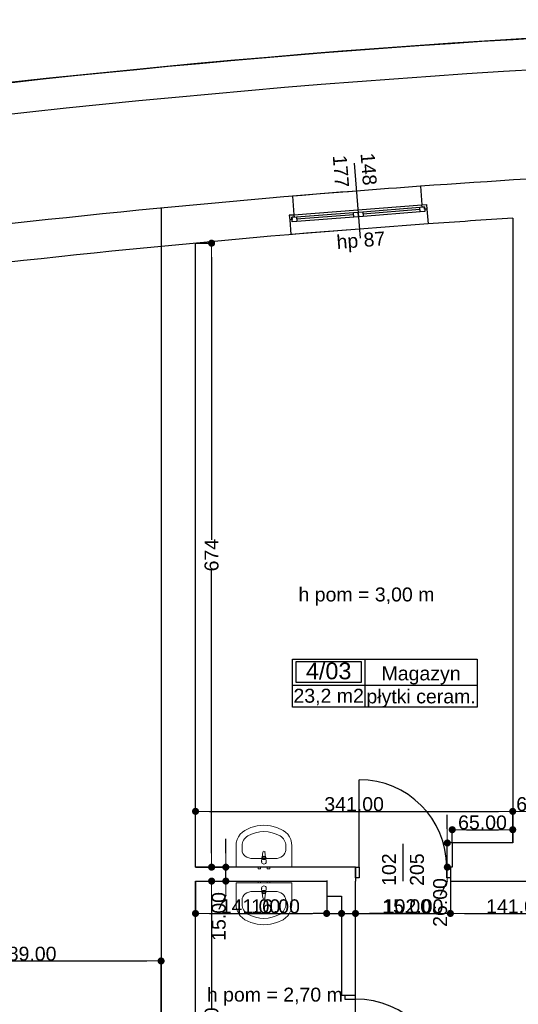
# Model space of a CAD drawing. Header units: millimetres. Extents: x -166872 to -65719, y 14266 to 44345.
# Tile 18 of 65: x -145708 to -140348, y 33754 to 44345. Entities that reach past the tile are written whole.
import ezdxf
from ezdxf.enums import TextEntityAlignment as Align

# ---------------------------------------------------------------- set-up
doc = ezdxf.new("R2010")
doc.units = ezdxf.units.MM
doc.header["$MEASUREMENT"] = 0
for name, color, linetype in [('Drzwi', 7, 'Continuous'), ('Obiekt', 7, 'Continuous'), ('Okno', 7, 'Continuous'), ('Strefa', 7, 'Continuous'), ('Strop', 7, 'Continuous'), ('Słup', 7, 'Continuous'), ('Tekst', 7, 'Continuous'), ('Wymiary', 63, 'Continuous'), ('Ściana', 7, 'Continuous')]:
    doc.layers.add(name, color=color, linetype=linetype)
doc.styles.add('Arial', font='txt')
doc.styles.add('Times new roman', font='txt')
doc.dimstyles.new('GENERATED_STYLE__1', dxfattribs={"dimtxt": 150, "dimasz": 152, "dimexe": 0.18, "dimexo": 0, "dimgap": 0.09, "dimtad": 1, "dimtih": 1, "dimtoh": 1, "dimlfac": 0.1, "dimzin": 0, "dimdsep": 46, "dimtxsty": 'Arial', "dimblk": 'ARROWHEAD_11', "dimblk1": 'ARROWHEAD_11', "dimblk2": 'ARROWHEAD_11', "dimcen": 0.09, "dimclrd": 114, "dimclre": 114, "dimclrt": 114, "dimazin": 0, "dimtfac": 1, "dimtdec": 4, "dimtmove": 0, "dimatfit": 3, "dimfxl": 1, "dimtolj": 1, "dimtzin": 0, "dimarcsym": 0})
doc.dimstyles.new('GENERATED_STYLE__2', dxfattribs={"dimtxt": 150, "dimasz": 152, "dimexe": 0.18, "dimexo": 0, "dimgap": 0.09, "dimtad": 1, "dimlfac": 0.1, "dimzin": 0, "dimdsep": 46, "dimtxsty": 'Arial', "dimblk": 'ARROWHEAD_11', "dimblk1": 'ARROWHEAD_11', "dimblk2": 'ARROWHEAD_11', "dimcen": 0.09, "dimclrd": 114, "dimclre": 114, "dimclrt": 114, "dimazin": 0, "dimtfac": 1, "dimtdec": 4, "dimtmove": 0, "dimatfit": 3, "dimfxl": 1, "dimtolj": 1, "dimtzin": 0, "dimarcsym": 0})

# ---------------------------------------------------------------- blocks, each defined once
blk = doc.blocks.new('Magazyn_4_03_3', base_point=(-141997, 37185))
at = {"layer": 'Strefa'}
for p, q in [((-142776, 37468), (-140789, 37468)), ((-142776, 36949), (-142776, 37468)), ((-142737, 37442), (-142036, 37442)), ((-142737, 37216), (-142737, 37442)), ((-142036, 37442), (-142036, 37216)), ((-141997, 37468), (-141997, 36949)), ((-140789, 37468), (-140789, 36949)), ((-142776, 37185), (-140789, 37185)), ((-142036, 37216), (-142737, 37216)), ((-140789, 36949), (-142776, 36949))]:
    blk.add_line(p, q, dxfattribs=at)
at = {"layer": 'Strefa', "style": 'Arial'}
for tag, height, p in [('ROOM_NUMBER', 180, (-142387, 37340)), ('ROOM_NAME', 150, (-141393, 37313)), ('ROOM_CALC_AREA', 150, (-142387, 37073)), ('floor_f', 150, (-141393, 37066))]:
    blk.add_attdef(tag, text='', height=height, dxfattribs=at).set_placement(p, align=Align.MIDDLE_CENTER)
blk = doc.blocks.new('ARROWHEAD_11')
at = {"color": 0, "linetype": 'Continuous', "lineweight": 0}
blk.add_line((0, 0), (-1, 0), dxfattribs=at)
at = {"color": 0, "linetype": 'Continuous', "lineweight": 0, "const_width": 0.25, "flags": 128}
blk.add_lwpolyline([(-0.125, 0, 1), (0.125, 0, 1)], format="xyb", close=True, dxfattribs=at)
blk = doc.blocks.new('*D5679')
at = {"layer": 'Defpoints', "color": 0}
for p in [(-143818, 35079), (-142408, 35085), (-142408, 34731)]:
    blk.add_point(p, dxfattribs=at)
at = {"layer": 'Wymiary', "color": 114, "lineweight": -2}
for p, q in [((-143818, 35079), (-143818, 34731)), ((-142408, 35085), (-142408, 34731)), ((-143666, 34731), (-142560, 34731))]:
    blk.add_line(p, q, dxfattribs=at)
at = {"layer": 'Wymiary', "color": 114, "lineweight": -2, "xscale": 152, "yscale": 152, "zscale": 152, "rotation": 180}
blk.add_blockref('ARROWHEAD_11', (-143818, 34731), dxfattribs=at)
at = {"layer": 'Wymiary', "color": 114, "lineweight": -2, "xscale": 152, "yscale": 152, "zscale": 152}
blk.add_blockref('ARROWHEAD_11', (-142408, 34731), dxfattribs=at)
at = {"layer": 'Wymiary', "color": 114, "lineweight": 13, "insert": (-143227, 34807), "char_height": 150, "attachment_point": 5, "style": 'Arial'}
blk.add_mtext('\\A1;141.00', dxfattribs=at)
blk = doc.blocks.new('*D5680')
at = {"layer": 'Defpoints', "color": 0}
for p in [(-142408, 35085), (-142248, 34915), (-142248, 34731)]:
    blk.add_point(p, dxfattribs=at)
at = {"layer": 'Wymiary', "color": 114, "lineweight": -2}
for p, q in [((-142408, 35085), (-142408, 34731)), ((-142248, 34915), (-142248, 34731)), ((-143204, 34731), (-142712, 34731)), ((-142712, 34731), (-142560, 34731)), ((-142408, 34731), (-142248, 34731)), ((-142096, 34731), (-141944, 34731))]:
    blk.add_line(p, q, dxfattribs=at)
at = {"layer": 'Wymiary', "color": 114, "lineweight": -2, "xscale": 152, "yscale": 152, "zscale": 152}
blk.add_blockref('ARROWHEAD_11', (-142408, 34731), dxfattribs=at)
at = {"layer": 'Wymiary', "color": 114, "lineweight": -2, "xscale": 152, "yscale": 152, "zscale": 152, "rotation": 180}
blk.add_blockref('ARROWHEAD_11', (-142248, 34731), dxfattribs=at)
at = {"layer": 'Wymiary', "color": 114, "lineweight": 13, "insert": (-142958, 34807), "char_height": 150, "attachment_point": 5, "style": 'Arial'}
blk.add_mtext('\\A1;16.00', dxfattribs=at)
blk = doc.blocks.new('*D5681')
at = {"layer": 'Defpoints', "color": 0}
for p in [(-142248, 34915), (-142098, 34731), (-142098, 33589)]:
    blk.add_point(p, dxfattribs=at)
at = {"layer": 'Wymiary', "color": 114, "lineweight": -2}
for p, q in [((-142248, 34915), (-142248, 34731)), ((-142400, 34731), (-142552, 34731)), ((-142248, 34731), (-142098, 34731)), ((-142098, 33589), (-142098, 34731)), ((-141794, 34731), (-141946, 34731)), ((-141302, 34731), (-141794, 34731))]:
    blk.add_line(p, q, dxfattribs=at)
at = {"layer": 'Wymiary', "color": 114, "lineweight": -2, "xscale": 152, "yscale": 152, "zscale": 152}
blk.add_blockref('ARROWHEAD_11', (-142248, 34731), dxfattribs=at)
at = {"layer": 'Wymiary', "color": 114, "lineweight": -2, "xscale": 152, "yscale": 152, "zscale": 152, "rotation": 180}
blk.add_blockref('ARROWHEAD_11', (-142098, 34731), dxfattribs=at)
at = {"layer": 'Wymiary', "color": 114, "lineweight": 13, "insert": (-141548, 34807), "char_height": 150, "attachment_point": 5, "style": 'Arial'}
blk.add_mtext('\\A1;15.00', dxfattribs=at)
blk = doc.blocks.new('*D5682')
at = {"layer": 'Defpoints', "color": 0}
for p in [(-141078, 35079), (-141078, 34731), (-142098, 33589)]:
    blk.add_point(p, dxfattribs=at)
at = {"layer": 'Wymiary', "color": 114, "lineweight": -2}
for p, q in [((-141078, 35079), (-141078, 34731)), ((-142098, 33589), (-142098, 34731)), ((-141946, 34731), (-141230, 34731))]:
    blk.add_line(p, q, dxfattribs=at)
at = {"layer": 'Wymiary', "color": 114, "lineweight": -2, "xscale": 152, "yscale": 152, "zscale": 152, "rotation": 180}
blk.add_blockref('ARROWHEAD_11', (-142098, 34731), dxfattribs=at)
at = {"layer": 'Wymiary', "color": 114, "lineweight": -2, "xscale": 152, "yscale": 152, "zscale": 152}
blk.add_blockref('ARROWHEAD_11', (-141078, 34731), dxfattribs=at)
at = {"layer": 'Wymiary', "color": 114, "lineweight": 13, "insert": (-141474, 34807), "char_height": 150, "attachment_point": 5, "style": 'Arial'}
blk.add_mtext('\\A1;102.00', dxfattribs=at)
blk = doc.blocks.new('*D5683')
at = {"layer": 'Defpoints', "color": 0}
for p in [(-141078, 35079), (-139668, 35079), (-139668, 34731)]:
    blk.add_point(p, dxfattribs=at)
at = {"layer": 'Wymiary', "color": 114, "lineweight": -2}
for p, q in [((-141078, 35079), (-141078, 34731)), ((-139668, 35079), (-139668, 34731)), ((-140926, 34731), (-139820, 34731))]:
    blk.add_line(p, q, dxfattribs=at)
at = {"layer": 'Wymiary', "color": 114, "lineweight": -2, "xscale": 152, "yscale": 152, "zscale": 152, "rotation": 180}
blk.add_blockref('ARROWHEAD_11', (-141078, 34731), dxfattribs=at)
at = {"layer": 'Wymiary', "color": 114, "lineweight": -2, "xscale": 152, "yscale": 152, "zscale": 152}
blk.add_blockref('ARROWHEAD_11', (-139668, 34731), dxfattribs=at)
at = {"layer": 'Wymiary', "color": 114, "lineweight": 13, "insert": (-140373, 34807), "char_height": 150, "attachment_point": 5, "style": 'Arial'}
blk.add_mtext('\\A1;141.00', dxfattribs=at)
blk = doc.blocks.new('*D5714')
at = {"layer": 'Defpoints', "color": 0}
for p in [(-143818, 35079), (-143645, 35079), (-143818, 31949)]:
    blk.add_point(p, dxfattribs=at)
at = {"layer": 'Wymiary', "color": 114, "lineweight": -2}
for p, q in [((-143818, 35079), (-143645, 35079)), ((-143645, 34927), (-143645, 33712)), ((-143645, 32101), (-143645, 33089)), ((-143818, 31949), (-143645, 31949))]:
    blk.add_line(p, q, dxfattribs=at)
at = {"layer": 'Wymiary', "color": 114, "lineweight": -2, "xscale": 152, "yscale": 152, "zscale": 152}
for p, rotation in [((-143645, 35079), 90), ((-143645, 31949), 270)]:
    blk.add_blockref('ARROWHEAD_11', p, dxfattribs=dict(at, rotation=rotation))
at = {"layer": 'Wymiary', "color": 114, "lineweight": 13, "insert": (-143645, 33400), "char_height": 150, "attachment_point": 5, "rotation": 90, "style": 'Arial'}
blk.add_mtext('\\A1;313.00', dxfattribs=at)
blk = doc.blocks.new('*D5715')
at = {"layer": 'Defpoints', "color": 0}
for p in [(-143818, 35229), (-143492, 35229), (-143818, 35079)]:
    blk.add_point(p, dxfattribs=at)
at = {"layer": 'Wymiary', "color": 114, "lineweight": -2}
for p, q in [((-143492, 35381), (-143492, 35533)), ((-143818, 35229), (-143491, 35229)), ((-143492, 35079), (-143492, 35229)), ((-143818, 35079), (-143491, 35079)), ((-143492, 34927), (-143568, 34775))]:
    blk.add_line(p, q, dxfattribs=at)
at = {"layer": 'Wymiary', "color": 114, "lineweight": -2, "xscale": 152, "yscale": 152, "zscale": 152}
for p, rotation in [((-143492, 35229), 270), ((-143492, 35079), 90)]:
    blk.add_blockref('ARROWHEAD_11', p, dxfattribs=dict(at, rotation=rotation))
at = {"layer": 'Wymiary', "color": 114, "lineweight": 13, "insert": (-143568, 34699), "char_height": 150, "attachment_point": 5, "rotation": 90, "style": 'Arial'}
blk.add_mtext('\\A1;15.00', dxfattribs=at)
blk = doc.blocks.new('*D5716')
at = {"layer": 'Defpoints', "color": 0}
for p in [(-143818, 41941), (-143645, 41941), (-143818, 35229)]:
    blk.add_point(p, dxfattribs=at)
at = {"layer": 'Wymiary', "color": 114, "lineweight": -2}
for p, q in [((-143818, 41941), (-143645, 41941)), ((-143645, 41789), (-143645, 38751)), ((-143645, 35381), (-143645, 38419)), ((-143818, 35229), (-143645, 35229))]:
    blk.add_line(p, q, dxfattribs=at)
at = {"layer": 'Wymiary', "color": 114, "lineweight": -2, "xscale": 152, "yscale": 152, "zscale": 152}
for p, rotation in [((-143645, 41941), 90), ((-143645, 35229), 270)]:
    blk.add_blockref('ARROWHEAD_11', p, dxfattribs=dict(at, rotation=rotation))
at = {"layer": 'Wymiary', "color": 114, "lineweight": 13, "insert": (-143645, 38585), "char_height": 150, "attachment_point": 5, "rotation": 90, "style": 'Arial'}
blk.add_mtext('\\A1;674', dxfattribs=at)
blk = doc.blocks.new('*D5884')
at = {"layer": 'Defpoints', "color": 0}
for p in [(-141111, 35489), (-141058, 35489), (-141058, 35229)]:
    blk.add_point(p, dxfattribs=at)
at = {"layer": 'Wymiary', "color": 114, "lineweight": -2}
for p, q in [((-141111, 35641), (-141111, 35793)), ((-141058, 35489), (-141111, 35489)), ((-141111, 35229), (-141111, 35489)), ((-141058, 35229), (-141111, 35229)), ((-141111, 35077), (-141188, 34925))]:
    blk.add_line(p, q, dxfattribs=at)
at = {"layer": 'Wymiary', "color": 114, "lineweight": -2, "xscale": 152, "yscale": 152, "zscale": 152}
for p, rotation in [((-141111, 35489), 270), ((-141111, 35229), 90)]:
    blk.add_blockref('ARROWHEAD_11', p, dxfattribs=dict(at, rotation=rotation))
at = {"layer": 'Wymiary', "color": 114, "lineweight": 13, "insert": (-141188, 34849), "char_height": 150, "attachment_point": 5, "rotation": 90, "style": 'Arial'}
blk.add_mtext('\\A1;26.00', dxfattribs=at)
blk = doc.blocks.new('*D5885')
at = {"layer": 'Defpoints', "color": 0}
for p in [(-140408, 35632), (-141058, 35489), (-140408, 35489)]:
    blk.add_point(p, dxfattribs=at)
at = {"layer": 'Wymiary', "color": 114, "lineweight": -2}
for p, q in [((-141058, 35489), (-141058, 35633)), ((-140906, 35632), (-140560, 35632)), ((-140408, 35489), (-140408, 35633))]:
    blk.add_line(p, q, dxfattribs=at)
at = {"layer": 'Wymiary', "color": 114, "lineweight": -2, "xscale": 152, "yscale": 152, "zscale": 152, "rotation": 180}
blk.add_blockref('ARROWHEAD_11', (-141058, 35632), dxfattribs=at)
at = {"layer": 'Wymiary', "color": 114, "lineweight": -2, "xscale": 152, "yscale": 152, "zscale": 152}
blk.add_blockref('ARROWHEAD_11', (-140408, 35632), dxfattribs=at)
at = {"layer": 'Wymiary', "color": 114, "lineweight": 13, "insert": (-140733, 35709), "char_height": 150, "attachment_point": 5, "style": 'Arial'}
blk.add_mtext('\\A1;65.00', dxfattribs=at)
blk = doc.blocks.new('*D5886')
at = {"layer": 'Defpoints', "color": 0}
for p in [(-140408, 35829), (-140408, 35489), (-143818, 35229)]:
    blk.add_point(p, dxfattribs=at)
at = {"layer": 'Wymiary', "color": 114, "lineweight": -2}
for p, q in [((-143818, 35229), (-143818, 35830)), ((-143666, 35829), (-140560, 35829)), ((-140408, 35489), (-140408, 35830))]:
    blk.add_line(p, q, dxfattribs=at)
at = {"layer": 'Wymiary', "color": 114, "lineweight": -2, "xscale": 152, "yscale": 152, "zscale": 152, "rotation": 180}
blk.add_blockref('ARROWHEAD_11', (-143818, 35829), dxfattribs=at)
at = {"layer": 'Wymiary', "color": 114, "lineweight": -2, "xscale": 152, "yscale": 152, "zscale": 152}
blk.add_blockref('ARROWHEAD_11', (-140408, 35829), dxfattribs=at)
at = {"layer": 'Wymiary', "color": 114, "lineweight": 13, "insert": (-142113, 35906), "char_height": 150, "attachment_point": 5, "style": 'Arial'}
blk.add_mtext('\\A1;341.00', dxfattribs=at)
blk = doc.blocks.new('*D5887')
at = {"layer": 'Defpoints', "color": 0}
for p in [(-139808, 37044), (-139808, 35829), (-140408, 35489)]:
    blk.add_point(p, dxfattribs=at)
at = {"layer": 'Wymiary', "color": 114, "lineweight": -2}
for p, q in [((-139808, 37044), (-139808, 35829)), ((-140408, 35489), (-140408, 35830)), ((-140256, 35829), (-139960, 35829))]:
    blk.add_line(p, q, dxfattribs=at)
at = {"layer": 'Wymiary', "color": 114, "lineweight": -2, "xscale": 152, "yscale": 152, "zscale": 152, "rotation": 180}
blk.add_blockref('ARROWHEAD_11', (-140408, 35829), dxfattribs=at)
at = {"layer": 'Wymiary', "color": 114, "lineweight": -2, "xscale": 152, "yscale": 152, "zscale": 152}
blk.add_blockref('ARROWHEAD_11', (-139808, 35829), dxfattribs=at)
at = {"layer": 'Wymiary', "color": 114, "lineweight": 13, "insert": (-140108, 35906), "char_height": 150, "attachment_point": 5, "style": 'Arial'}
blk.add_mtext('\\A1;60.00', dxfattribs=at)
blk = doc.blocks.new('*D6213')
at = {"layer": 'Defpoints', "color": 0}
for p in [(-147078, 35256), (-144188, 34220), (-144188, 31609)]:
    blk.add_point(p, dxfattribs=at)
at = {"layer": 'Wymiary', "color": 114, "lineweight": -2}
for p, q in [((-147078, 35256), (-147078, 34220)), ((-146926, 34220), (-144340, 34220)), ((-144188, 31609), (-144188, 34220))]:
    blk.add_line(p, q, dxfattribs=at)
at = {"layer": 'Wymiary', "color": 114, "lineweight": -2, "xscale": 152, "yscale": 152, "zscale": 152, "rotation": 180}
blk.add_blockref('ARROWHEAD_11', (-147078, 34220), dxfattribs=at)
at = {"layer": 'Wymiary', "color": 114, "lineweight": -2, "xscale": 152, "yscale": 152, "zscale": 152}
blk.add_blockref('ARROWHEAD_11', (-144188, 34220), dxfattribs=at)
at = {"layer": 'Wymiary', "color": 114, "lineweight": 13, "insert": (-145633, 34297), "char_height": 150, "attachment_point": 5, "style": 'Arial'}
blk.add_mtext('\\A1;289.00', dxfattribs=at)

msp = doc.modelspace()

# ---------------------------------------------------------------- linework, layer by layer
at = {"layer": 'Drzwi'}
for p, q in [((-142058.018, 35229.32), (-142058.018, 36169.32)), ((-142098.018, 35229.32), (-142058.018, 35229.32)), ((-142098.018, 35114.32), (-142098.018, 35229.32)), ((-142098.018, 35229.32), (-142098.018, 35114.32)), ((-142058.018, 35229.32), (-142058.018, 35114.32)), ((-141118.018, 35114.32), (-141118.018, 35229.32)), ((-141118.018, 35229.32), (-141078.018, 35229.32)), ((-141078.018, 35229.32), (-141078.018, 35114.32)), ((-141078.018, 35229.32), (-141078.018, 35114.32)), ((-142058.018, 35114.32), (-142098.018, 35114.32)), ((-141078.018, 35114.32), (-141118.018, 35114.32)), ((-142213.018, 33849.281), (-142213.018, 33809.281)), ((-142098.018, 33849.281), (-142213.018, 33849.281)), ((-142098.018, 33849.281), (-142213.018, 33849.281)), ((-142213.018, 33809.281), (-142098.018, 33809.281)), ((-142098.018, 33809.281), (-142098.018, 33849.281))]:
    msp.add_line(p, q, dxfattribs=at)
for centre, radius in [((-142058.018, 35229.32), 940), ((-142098.018, 32849.281), 960)]:
    msp.add_arc(centre, radius, 0, 90, dxfattribs=at)
at = {"layer": 'Obiekt'}
for p, q in [((-142110.799, 42800.531), (-142047.758, 41992.988)), ((-141588.018, 35480.699), (-141588.018, 35079.32))]:
    msp.add_line(p, q, dxfattribs=at)
at = {"layer": 'Obiekt', "lineweight": 5}
for p, q in [((-143338.044, 35582.727), (-143314.687, 35606.181)), ((-143314.687, 35606.181), (-143287.709, 35624.911)), ((-143287.709, 35624.911), (-143222.517, 35654.853)), ((-143222.517, 35654.853), (-143153.496, 35673.151)), ((-143153.496, 35673.151), (-143082.535, 35679.307)), ((-143082.535, 35679.307), (-143011.573, 35673.151)), ((-143011.573, 35673.151), (-142942.553, 35654.853)), ((-142942.553, 35654.853), (-142877.361, 35624.911)), ((-142877.361, 35624.911), (-142850.383, 35606.181)), ((-142850.383, 35606.181), (-142827.026, 35582.727)), ((-143382.535, 35458.411), (-143379.64, 35492.133)), ((-143379.64, 35492.133), (-143371.048, 35524.778)), ((-143371.048, 35524.778), (-143357.033, 35555.301)), ((-143357.033, 35555.301), (-143338.044, 35582.727)), ((-142827.026, 35582.727), (-142808.036, 35555.301)), ((-142808.036, 35555.301), (-142794.022, 35524.778)), ((-142794.022, 35524.778), (-142785.43, 35492.133)), ((-142785.43, 35492.133), (-142782.535, 35458.411)), ((-143382.535, 35229.32), (-143382.535, 35458.411)), ((-143317.317, 35412.593), (-143317.317, 35458.411)), ((-143100.265, 35338.105), (-143093.635, 35391.039)), ((-143071.435, 35391.039), (-143064.805, 35338.105)), ((-142847.752, 35412.593), (-142847.752, 35458.411)), ((-142782.535, 35458.411), (-142782.535, 35229.32)), ((-142963.709, 35321.639), (-143201.361, 35321.639)), ((-143107.535, 35286.639), (-143103.535, 35328.591)), ((-143096.135, 35326.42), (-143096.135, 35311.549)), ((-143096.135, 35311.549), (-143068.935, 35311.549)), ((-143068.935, 35311.549), (-143068.935, 35326.42)), ((-143061.535, 35328.591), (-143057.535, 35286.639)), ((-142782.535, 35229.32), (-143382.535, 35229.32)), ((-143146.035, 35209.32), (-143146.035, 35229.32)), ((-143146.035, 35229.32), (-143119.035, 35229.32)), ((-143119.035, 35209.32), (-143146.035, 35209.32)), ((-143119.035, 35229.32), (-143119.035, 35209.32)), ((-143046.035, 35209.32), (-143046.035, 35229.32)), ((-143046.035, 35229.32), (-143019.035, 35229.32)), ((-143019.035, 35209.32), (-143046.035, 35209.32)), ((-143019.035, 35229.32), (-143019.035, 35209.32)), ((-143382.535, 35059.755), (-143382.535, 34830.664)), ((-142782.535, 35059.755), (-143382.535, 35059.755)), ((-143119.035, 35079.755), (-143146.035, 35079.755)), ((-143146.035, 35079.755), (-143146.035, 35059.755)), ((-143146.035, 35059.755), (-143119.035, 35059.755)), ((-143119.035, 35059.755), (-143119.035, 35079.755)), ((-143019.035, 35079.755), (-143046.035, 35079.755)), ((-143046.035, 35079.755), (-143046.035, 35059.755)), ((-143046.035, 35059.755), (-143019.035, 35059.755)), ((-143019.035, 35059.755), (-143019.035, 35079.755)), ((-142782.535, 34830.664), (-142782.535, 35059.755)), ((-142963.709, 34967.437), (-143201.361, 34967.437)), ((-143107.535, 35002.437), (-143103.535, 34960.484)), ((-143100.265, 34950.971), (-143093.635, 34898.037)), ((-143096.135, 34962.656), (-143096.135, 34977.527)), ((-143096.135, 34977.527), (-143068.935, 34977.527)), ((-143071.435, 34898.037), (-143064.805, 34950.971)), ((-143068.935, 34977.527), (-143068.935, 34962.656)), ((-143061.535, 34960.484), (-143057.535, 35002.437)), ((-143317.317, 34876.482), (-143317.317, 34830.664)), ((-142847.752, 34876.482), (-142847.752, 34830.664)), ((-143382.535, 34830.664), (-143379.64, 34796.942)), ((-143379.64, 34796.942), (-143371.048, 34764.298)), ((-143371.048, 34764.298), (-143357.033, 34733.775)), ((-142808.036, 34733.775), (-142794.022, 34764.298)), ((-142794.022, 34764.298), (-142785.43, 34796.942)), ((-142785.43, 34796.942), (-142782.535, 34830.664)), ((-143357.033, 34733.775), (-143338.044, 34706.348)), ((-143338.044, 34706.348), (-143314.687, 34682.895)), ((-143314.687, 34682.895), (-143287.709, 34664.164)), ((-143287.709, 34664.164), (-143222.517, 34634.223)), ((-143222.517, 34634.223), (-143153.496, 34615.924)), ((-143011.573, 34615.924), (-142942.553, 34634.223)), ((-142942.553, 34634.223), (-142877.361, 34664.164)), ((-142877.361, 34664.164), (-142850.383, 34682.895)), ((-142850.383, 34682.895), (-142827.026, 34706.348)), ((-142827.026, 34706.348), (-142808.036, 34733.775)), ((-143153.496, 34615.924), (-143082.535, 34609.768)), ((-143082.535, 34609.768), (-143011.573, 34615.924))]:
    msp.add_line(p, q, dxfattribs=at)
for centre, radius, start, end in [((-143082.535, 35389.648), 11.187, 7.1389248, 172.8610752), ((-143082.535, 35286.639), 25, 180, 0), ((-143082.535, 35326.691), 21.086, 147.2289746, 174.8303928), ((-143082.535, 35326.691), 21.086, 32.7710254, 147.2289746), ((-143082.535, 35326.42), 13.6, 0, 180), ((-143082.535, 35326.691), 21.086, 5.1696072, 32.7710254), ((-143082.535, 35002.437), 25, 0, 180), ((-143082.535, 34962.384), 21.086, 185.1696072, 212.7710254), ((-143082.535, 34962.384), 21.086, 212.7710254, 327.2289746), ((-143082.535, 34962.656), 13.6, 180, 0), ((-143082.535, 34962.384), 21.086, 327.2289746, 354.8303928), ((-143082.535, 34899.427), 11.187, 187.1389248, 352.8610752)]:
    msp.add_arc(centre, radius, start, end, dxfattribs=at)
for centre, major_axis, ratio, start_param, end_param in [((-143082.535, 35229.32), (0, 381.818), 0.956521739, 5.786210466, 6.780160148), ((-143201.387, 35458.411), (0, 121.2), 0.956521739, 0.496974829, 1.570796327), ((-142963.683, 35458.411), (0, 121.2), 0.956521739, 4.71238898, 5.786210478), ((-143201.23, 35412.593), (116.066, 0), 0.783645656, 3.141592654, 4.71238898), ((-142963.839, 35412.593), (116.066, 0), 0.783645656, 4.71238898, 6.283185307), ((-143201.23, 34876.482), (116.066, 0), 0.783645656, 1.570796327, 3.141592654), ((-142963.839, 34876.482), (116.066, 0), 0.783645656, 0, 1.570796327), ((-143201.387, 34830.664), (0, 121.2), 0.956521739, 1.570796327, 2.644617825), ((-142963.683, 34830.664), (0, 121.2), 0.956521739, 3.638567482, 4.71238898), ((-143082.535, 35059.755), (0, 381.818), 0.956521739, 2.644617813, 3.638567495)]:
    msp.add_ellipse(centre, major_axis=major_axis, ratio=ratio, start_param=start_param, end_param=end_param, dxfattribs=at)
for p in [(-143071.435, 35391.039), (-143107.535, 35286.639), (-143100.265, 35338.105), (-143061.535, 35328.591), (-143107.535, 35002.437), (-143100.265, 34950.971), (-143061.535, 34960.484), (-143071.435, 34898.037)]:
    msp.add_point(p, dxfattribs=at)
at = {"layer": 'Okno'}
for p, q in [((-142759.606, 42245.967), (-142071.699, 42299.668)), ((-142732.737, 42222.988), (-142119.602, 42270.852)), ((-142119.602, 42270.852), (-142069.754, 42274.744)), ((-142115.711, 42221.004), (-142119.602, 42270.852)), ((-142071.699, 42299.668), (-141383.792, 42353.369)), ((-142069.754, 42274.744), (-142019.905, 42278.635)), ((-142065.862, 42224.895), (-142069.754, 42274.744)), ((-142069.754, 42274.744), (-142065.862, 42224.895)), ((-142019.905, 42278.635), (-141406.771, 42326.499)), ((-142019.905, 42278.635), (-142016.014, 42228.787)), ((-141404.825, 42301.575), (-142017.96, 42253.711)), ((-141402.879, 42276.651), (-142016.014, 42228.787)), ((-141402.879, 42276.651), (-142016.014, 42228.787)), ((-141406.771, 42326.499), (-141356.922, 42330.39)), ((-141402.879, 42276.651), (-141406.771, 42326.499)), ((-141353.031, 42280.542), (-141402.879, 42276.651)), ((-141383.792, 42353.369), (-141333.622, 42357.285)), ((-141381.846, 42328.445), (-141383.792, 42353.369)), ((-141383.385, 42353.401), (-141333.622, 42357.285)), ((-141356.922, 42330.39), (-141381.846, 42328.445)), ((-141354.977, 42305.466), (-141356.922, 42330.39)), ((-141356.922, 42330.39), (-141353.031, 42280.542)), ((-141330.052, 42307.412), (-141354.977, 42305.466)), ((-141333.944, 42357.26), (-141330.052, 42307.412)), ((-141333.622, 42357.285), (-141330.052, 42307.412)), ((-142809.776, 42242.05), (-142759.606, 42245.967)), ((-142760.014, 42245.935), (-142809.776, 42242.05)), ((-142809.776, 42242.05), (-142805.563, 42192.227)), ((-142809.455, 42242.075), (-142805.563, 42192.227)), ((-142780.639, 42194.173), (-142805.563, 42192.227)), ((-142782.585, 42219.097), (-142732.737, 42222.988)), ((-142757.661, 42221.043), (-142782.585, 42219.097)), ((-142782.585, 42219.097), (-142780.639, 42194.173)), ((-142778.693, 42169.249), (-142782.585, 42219.097)), ((-142728.845, 42173.14), (-142778.693, 42169.249)), ((-142759.606, 42245.967), (-142757.661, 42221.043)), ((-142732.737, 42222.988), (-142728.845, 42173.14)), ((-142117.656, 42245.928), (-142730.791, 42198.064)), ((-142115.711, 42221.004), (-142728.845, 42173.14)), ((-142115.711, 42221.004), (-142728.845, 42173.14)), ((-142065.862, 42224.895), (-142115.711, 42221.004)), ((-142016.014, 42228.787), (-142065.862, 42224.895))]:
    msp.add_line(p, q, dxfattribs=at)
for radius, start, end in [(114917.18, 94.11887876, 94.80853754), (114507.18, 94.09394959, 94.8334667)]:
    msp.add_arc((-133143.72, -72067.176), radius, start, end, dxfattribs=at)
at = {"layer": 'Strop', "flags": 128}
msp.add_lwpolyline([(-96528.019, 14639.32), (-140258.019, 14639.32), (-141547.974, 14639.32), (-141547.974, 16204.96), (-158346.468, 31536.991), (-159768.887, 29978.522), (-165456.021, 35169.185), (-162779.93, 38101.664), (-160850.538, 36340.703), (-154498.018, 36340.703), (-154498.018, 42361.953, -0.000026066), (-154486.563, 42364.139, -0.048415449), (-132966.516, 44343.261, -0.006018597), (-130274.231, 44297.262), (-126000.282, 44095.254, -0.000456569), (-125806.601, 44084.047, -0.017918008), (-118229.318, 43365.515, -0.007769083), (-114963.359, 42885.553), (-114963.364, 42885.522, -0.034912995), (-97147.904, 38702.246, -0.03139835)], format="xyb", dxfattribs=at)
at = {"layer": 'Słup'}
for p, q in [((-141058.018, 35489.32), (-141058.018, 35229.32)), ((-140408.018, 35489.32), (-141058.018, 35489.32)), ((-142408.018, 35079.32), (-142408.018, 34915.32)), ((-142408.018, 34915.32), (-142248.018, 34915.32))]:
    msp.add_line(p, q, dxfattribs=at)
at = {"layer": 'Ściana'}
for p, q in [((-141397.772, 42553.193), (-141383.385, 42353.401)), ((-142776.805, 42445.539), (-142760.014, 42245.935)), ((-141383.385, 42353.401), (-141333.622, 42357.285)), ((-141333.622, 42357.285), (-141330.052, 42307.412)), ((-141330.052, 42307.412), (-141318.63, 42147.819)), ((-142760.014, 42245.935), (-142809.776, 42242.05)), ((-142809.776, 42242.05), (-142805.563, 42192.227)), ((-142805.563, 42192.227), (-142792.082, 42032.795)), ((-142098.018, 35229.32), (-142098.018, 35114.32)), ((-141078.018, 35229.32), (-141078.018, 35114.32)), ((-142098.018, 35114.32), (-142098.018, 35079.32)), ((-141078.018, 35114.32), (-141078.018, 35079.32)), ((-142213.018, 33849.281), (-142248.018, 33849.281)), ((-142098.018, 33849.281), (-142213.018, 33849.281))]:
    msp.add_line(p, q, dxfattribs=at)
at = {"layer": 'Ściana', "flags": 128}
for points in [[(-144188.018, 42318.058), (-144188.018, 31609.281)], [(-140408.018, 42209.349), (-140408.018, 35489.32)], [(-143818.018, 35229.32), (-143818.018, 41941.392)], [(-142098.018, 35229.32), (-143818.018, 35229.32)], [(-141058.018, 35229.32), (-141078.018, 35229.32)], [(-143818.018, 31949.281), (-143818.018, 35079.32)], [(-143818.018, 35079.32), (-142408.018, 35079.32)], [(-142098.018, 33849.281), (-142098.018, 35079.32)], [(-141078.018, 35079.32), (-139668.018, 35079.32)], [(-142248.018, 34915.32), (-142248.018, 33849.281)]]:
    msp.add_lwpolyline(points, dxfattribs=at)
at = {"layer": 'Ściana'}
for centre, radius, start, end in [((-133531.018, -67507.619), 111852.304, 87.72543787, 100.80415552), ((-133531.018, -67507.619), 111512.304, 87.72650486, 100.6596811), ((-133143.72, -72067.176), 114917.18, 92.97675293, 94.11887876), ((-133143.72, -72067.176), 114917.18, 94.46370815, 100.70914087), ((-133143.72, -72067.176), 114507.18, 93.63726828, 94.09394959), ((-133143.72, -72067.176), 114507.18, 94.46370815, 100.57482728)]:
    msp.add_arc(centre, radius, start, end, dxfattribs=at)

# ---------------------------------------------------------------- block references
at = {"layer": 'Strefa'}
ref = msp.add_blockref('Magazyn_4_03_3', (-141997.065, 37184.879), dxfattribs=at)
ref.add_attrib('ROOM_NAME', 'Magazyn', dxfattribs={"color": 7, "height": 150, "style": 'Arial'}).set_placement((-141392.98, 37313.279), align=Align.MIDDLE_CENTER)
ref.add_attrib('ROOM_NUMBER', '4/03', dxfattribs={"color": 7, "height": 180, "style": 'Arial'}).set_placement((-142386.585, 37339.826), align=Align.MIDDLE_CENTER)
ref.add_attrib('ROOM_CALC_AREA', '23,2 m2', dxfattribs={"color": 7, "height": 150, "style": 'Arial'}).set_placement((-142386.585, 37072.825), align=Align.MIDDLE_CENTER)
ref.add_attrib('floor_f', 'płytki ceram.', dxfattribs={"color": 7, "height": 150, "style": 'Arial'}).set_placement((-141392.98, 37065.779), align=Align.MIDDLE_CENTER)

# ---------------------------------------------------------------- texts
at = {"layer": 'Obiekt', "char_height": 150, "attachment_point": 7, "style": 'Arial'}
for s, insert, rotation in [('\\A1;{\\fArial|b0|i0|c238|p38;177}', (-142342.899, 42882.716), 274.4637081), ('\\A1;{\\fArial|b0|i0|c238|p38;148}', (-142046.27, 42905.872), 274.4637081), ('\\A1;{\\fArial|b0|i0|c238|p38;hp 87}', (-142292.477, 41832.621), 4.4637081), ('\\A1;{\\fArial|b0|i0|c238|p38;102}', (-141660.55, 35027.66), 90), ('\\A1;{\\fArial|b0|i0|c238|p38;205}', (-141360.55, 35027.66), 90)]:
    msp.add_mtext(s, dxfattribs=dict(at, insert=insert, rotation=rotation))
at = {"layer": 'Tekst', "char_height": 150, "attachment_point": 2, "style": 'Times new roman'}
for s, insert in [('\\A1;{\\fArial|b0|i0|c0|p38;h pom = 3,00 m}', (-141980.417, 38237.223)), ('\\A1;{\\fArial|b0|i0|c0|p38;h pom = 2,70 m}', (-142965.286, 33932.853))]:
    msp.add_mtext(s, dxfattribs=dict(at, insert=insert))

# ---------------------------------------------------------------- dimensions: what is measured, and where the dimension line sits
at = {"layer": 'Wymiary', "lineweight": 13}
dim = msp.add_linear_dim(base=(-143644.974, 41941.392), p1=(-143818.018, 35229.32), p2=(-143818.018, 41941.392), angle=90, text='674', dimstyle='GENERATED_STYLE__2', dxfattribs=at)
dim.commit()
dim.dimension.update_dxf_attribs({"geometry": '*D5716', "text_midpoint": (-143644.974, 38585.356), "dimtype": 128, "text_rotation": 90})
for base, p1, p2, picture, middle in [((-139808.018, 35829.323), (-140408.018, 35489.32), (-139808.018, 37044.32), '*D5887', (-140108.018, 35829.323)), ((-140408.018, 35829.323), (-143818.018, 35229.32), (-140408.018, 35489.32), '*D5886', (-142113.018, 35829.323)), ((-140408.018, 35632.458), (-141058.018, 35489.32), (-140408.018, 35489.32), '*D5885', (-140733.018, 35632.458)), ((-144188.018, 34220.206), (-147078.018, 35255.843), (-144188.018, 31609.281), '*D6213', (-145633.018, 34220.206)), ((-142408.018, 34730.82), (-143818.018, 35079.32), (-142408.018, 35085.32), '*D5679', (-143226.847, 34730.82)), ((-142248.018, 34730.82), (-142408.018, 35085.32), (-142248.018, 34915.32), '*D5680', (-142957.879, 34730.82)), ((-141078.018, 34730.82), (-142098.018, 33589.301), (-141078.018, 35079.32), '*D5682', (-141474.189, 34730.82)), ((-139668.018, 34730.82), (-141078.018, 35079.32), (-139668.018, 35079.32), '*D5683', (-140373.018, 34730.82)), ((-142098.018, 34730.82), (-142248.018, 34915.32), (-142098.018, 33589.301), '*D5681', (-141548.158, 34730.82))]:
    dim = msp.add_linear_dim(base=base, p1=p1, p2=p2, dimstyle='GENERATED_STYLE__1', dxfattribs=at)
    dim.commit()
    dim.dimension.update_dxf_attribs({"geometry": picture, "text_midpoint": middle, "dimtype": 128})
for base, p1, p2, picture, middle in [((-141111.272, 35489.32), (-141058.018, 35229.32), (-141058.018, 35489.32), '*D5884', (-141187.948, 34848.644)), ((-143491.622, 35229.32), (-143818.018, 35079.32), (-143818.018, 35229.32), '*D5715', (-143568.298, 34698.644)), ((-143644.974, 35079.32), (-143818.018, 31949.281), (-143818.018, 35079.32), '*D5714', (-143644.974, 33400.472))]:
    dim = msp.add_linear_dim(base=base, p1=p1, p2=p2, angle=90, dimstyle='GENERATED_STYLE__2', dxfattribs=at)
    dim.commit()
    dim.dimension.update_dxf_attribs({"geometry": picture, "text_midpoint": middle, "dimtype": 128, "text_rotation": 90})

doc.saveas('drawing.dxf')
